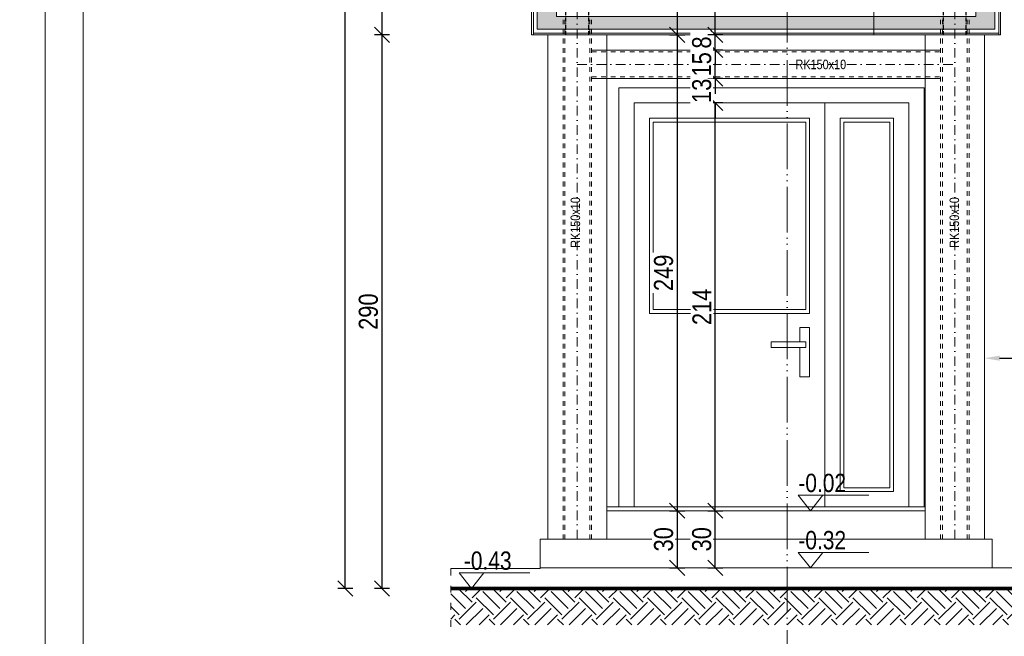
# Model space of a CAD drawing. Header units: millimetres. Extents: x 31175 to 52214, y -18116 to -5516.
# Tile 139 of 155: x 43960 to 44477, y -13580 to -13257. Entities that reach past the tile are written whole.
import ezdxf
from ezdxf import colors
from ezdxf.entities.mleader import LeaderData, LeaderLine
from ezdxf.math import Vec2, Vec3

# ---------------------------------------------------------------- set-up
doc = ezdxf.new("R2010")
doc.units = ezdxf.units.MM
for name, pattern in [('3', [1, 0.5, -0.5]), ('ACAD_ISO03W100', [30, 12, -18]), ('ACAD_ISO05W100', [33, 24, -3, 0, -3, 0, -3]), ('DASHDOT', [1, 0.5, -0.25, 0, -0.25])]:
    doc.linetypes.add(name, pattern=pattern)
doc.layers.get('Defpoints').update_dxf_attribs({"color": 6})
for name, color, linetype, lineweight in [('A-konstrukcja-stal', 3, 'Continuous', 13), ('A-kreskowanie', 253, 'Continuous', 0), ('A-opis', 130, 'Continuous', 9), ('A-wymiar', 177, 'Continuous', 0), ('A_w_widoku', 253, 'Continuous', 13), ('elewacja C', 253, 'Continuous', 0), ('k_stal_osie', 1, 'DASHDOT', 9)]:
    doc.layers.add(name, color=color, linetype=linetype, lineweight=lineweight)
doc.layers.add('A_CIENKA_WARSTWY', color=7, linetype='Continuous', lineweight=15, true_color=0x3a3a92)
doc.layers.add('r-ramka', color=7, linetype='Continuous', lineweight=0, true_color=0x727169)
doc.layers.add('k_stal_otwory', color=1, linetype='DASHDOT')
doc.layers.add('k_stal_wymiary', color=3, linetype='Continuous')
doc.styles.add('Romans', font='GOTHIC.TTF')
doc.styles.get("Standard").update_dxf_attribs({"font": 'ARIALN.TTF'})
doc.dimstyles.new('anka 50', dxfattribs={"dimtxt": 10, "dimasz": 8, "dimexe": 4, "dimexo": 0.0625, "dimgap": 2, "dimtad": 1, "dimdec": 0, "dimzin": 0, "dimdsep": 46, "dimtxsty": 'Standard', "dimblk": 'OBLIQUE', "dimcen": 0.09, "dimclrt": 7, "dimadec": 0, "dimazin": 0, "dimtfac": 1, "dimtdec": 0, "dimtix": 1, "dimtofl": 0, "dimtmove": 0, "dimatfit": 3, "dimldrblk": 'OBLIQUE', "dimfxl": 4, "dimfxlon": 1, "dimtfill": 1, "dimtolj": 1, "dimtzin": 0, "dimarcsym": 0})

# ---------------------------------------------------------------- blocks, each defined once
blk = doc.blocks.new('_OBLIQUE')
at = {"color": 0, "linetype": 'ByBlock'}
blk.add_line((-0.5, -0.5), (0.5, 0.5), dxfattribs=at)
blk = doc.blocks.new('*D563')
at = {"layer": 'A-wymiar', "color": 0, "lineweight": -2, "transparency": 16777216}
for p, q in [((44301.35, -13222.49), (44309.35, -13222.49)), ((44305.35, -13222.49), (44305.35, -13265.09)), ((44301.35, -13265.09), (44309.35, -13265.09))]:
    blk.add_line(p, q, dxfattribs=at)
at = {"layer": 'Defpoints', "color": 0, "transparency": 16777216}
for p in [(44258.47, -13222.49), (44260.47, -13265.09), (44305.35, -13265.09)]:
    blk.add_point(p, dxfattribs=at)
at = {"layer": 'A-wymiar', "color": 0, "lineweight": -2, "transparency": 16777216, "xscale": 8, "yscale": 8, "zscale": 8}
for p, rotation in [((44305.35, -13222.49), 90), ((44305.35, -13265.09), 270)]:
    blk.add_blockref('_OBLIQUE', p, dxfattribs=dict(at, rotation=rotation))
at = {"layer": 'A-wymiar', "color": 7, "transparency": 16777216, "insert": (44298.24, -13243.79), "char_height": 10, "attachment_point": 5, "rotation": 90, "bg_fill": 3, "box_fill_scale": 1.1, "bg_fill_color": 256, "bg_fill_true_color": 13158600, "bg_fill_transparency": 0}
blk.add_mtext('\\A1;43', dxfattribs=at)
blk = doc.blocks.new('*D564')
at = {"layer": 'A-wymiar', "color": 0, "lineweight": -2, "transparency": 16777216}
for p, q in [((44301.35, -13265.09), (44309.35, -13265.09)), ((44305.35, -13265.09), (44305.35, -13514.49)), ((44301.35, -13514.49), (44309.35, -13514.49))]:
    blk.add_line(p, q, dxfattribs=at)
at = {"layer": 'Defpoints', "color": 0, "transparency": 16777216}
for p in [(44260.47, -13265.09), (44268.47, -13514.49), (44305.35, -13514.49)]:
    blk.add_point(p, dxfattribs=at)
at = {"layer": 'A-wymiar', "color": 0, "lineweight": -2, "transparency": 16777216, "xscale": 8, "yscale": 8, "zscale": 8}
for p, rotation in [((44305.35, -13265.09), 90), ((44305.35, -13514.49), 270)]:
    blk.add_blockref('_OBLIQUE', p, dxfattribs=dict(at, rotation=rotation))
at = {"layer": 'A-wymiar', "color": 7, "transparency": 16777216, "insert": (44298.24, -13389.79), "char_height": 10, "attachment_point": 5, "rotation": 90, "bg_fill": 3, "box_fill_scale": 1.1, "bg_fill_color": 256, "bg_fill_true_color": 13158600, "bg_fill_transparency": 0}
blk.add_mtext('\\A1;249', dxfattribs=at)
blk = doc.blocks.new('*D565')
at = {"layer": 'A-wymiar', "color": 0, "lineweight": -2, "transparency": 16777216}
for p, q in [((44301.35, -13514.49), (44309.35, -13514.49)), ((44305.35, -13514.49), (44305.35, -13544.49)), ((44301.35, -13544.49), (44309.35, -13544.49))]:
    blk.add_line(p, q, dxfattribs=at)
at = {"layer": 'Defpoints', "color": 0, "transparency": 16777216}
for p in [(44268.47, -13514.49), (44233.47, -13544.49), (44305.35, -13544.49)]:
    blk.add_point(p, dxfattribs=at)
at = {"layer": 'A-wymiar', "color": 0, "lineweight": -2, "transparency": 16777216, "xscale": 8, "yscale": 8, "zscale": 8}
for p, rotation in [((44305.35, -13514.49), 90), ((44305.35, -13544.49), 270)]:
    blk.add_blockref('_OBLIQUE', p, dxfattribs=dict(at, rotation=rotation))
at = {"layer": 'A-wymiar', "color": 7, "transparency": 16777216, "insert": (44298.24, -13529.49), "char_height": 10, "attachment_point": 5, "rotation": 90, "bg_fill": 3, "box_fill_scale": 1.1, "bg_fill_color": 256, "bg_fill_true_color": 13158600, "bg_fill_transparency": 0}
blk.add_mtext('\\A1;30', dxfattribs=at)
blk = doc.blocks.new('*D566')
at = {"layer": 'A-wymiar', "color": 0, "lineweight": -2, "transparency": 16777216}
for p, q in [((44321.35, -13514.49), (44329.35, -13514.49)), ((44325.35, -13544.49), (44325.35, -13514.49)), ((44321.35, -13544.49), (44329.35, -13544.49))]:
    blk.add_line(p, q, dxfattribs=at)
at = {"layer": 'Defpoints', "color": 0, "transparency": 16777216}
for p in [(44305.35, -13514.49), (44325.35, -13514.49), (44305.35, -13544.49)]:
    blk.add_point(p, dxfattribs=at)
at = {"layer": 'A-wymiar', "color": 0, "lineweight": -2, "transparency": 16777216, "xscale": 8, "yscale": 8, "zscale": 8}
for p, rotation in [((44325.35, -13514.49), 90), ((44325.35, -13544.49), 270)]:
    blk.add_blockref('_OBLIQUE', p, dxfattribs=dict(at, rotation=rotation))
at = {"layer": 'A-wymiar', "color": 7, "transparency": 16777216, "insert": (44318.24, -13529.49), "char_height": 10, "attachment_point": 5, "rotation": 90, "bg_fill": 3, "box_fill_scale": 1.1, "bg_fill_color": 256, "bg_fill_true_color": 13158600, "bg_fill_transparency": 0}
blk.add_mtext('\\A1;30', dxfattribs=at)
blk = doc.blocks.new('*D567')
at = {"layer": 'A-wymiar', "color": 0, "lineweight": -2, "transparency": 16777216}
for p, q in [((44329.35, -13300.75), (44321.35, -13300.75)), ((44325.35, -13514.49), (44325.35, -13300.75)), ((44321.35, -13514.49), (44329.35, -13514.49))]:
    blk.add_line(p, q, dxfattribs=at)
at = {"layer": 'Defpoints', "color": 0, "transparency": 16777216}
for p in [(44325.35, -13300.75), (44354.81, -13300.75), (44305.35, -13514.49)]:
    blk.add_point(p, dxfattribs=at)
at = {"layer": 'A-wymiar', "color": 0, "lineweight": -2, "transparency": 16777216, "xscale": 8, "yscale": 8, "zscale": 8}
for p, rotation in [((44325.35, -13300.75), 90), ((44325.35, -13514.49), 270)]:
    blk.add_blockref('_OBLIQUE', p, dxfattribs=dict(at, rotation=rotation))
at = {"layer": 'A-wymiar', "color": 7, "transparency": 16777216, "insert": (44318.33, -13407.62), "char_height": 10, "attachment_point": 5, "rotation": 90, "bg_fill": 3, "box_fill_scale": 1.1, "bg_fill_color": 256, "bg_fill_true_color": 13158600, "bg_fill_transparency": 0}
blk.add_mtext('\\A1;214', dxfattribs=at)
blk = doc.blocks.new('*D568')
at = {"layer": 'A-wymiar', "color": 0, "lineweight": -2, "transparency": 16777216}
for p, q in [((44325.35, -13287.99), (44325.35, -13279.99)), ((44329.35, -13287.99), (44321.35, -13287.99)), ((44329.35, -13300.75), (44321.35, -13300.75)), ((44325.35, -13300.75), (44325.35, -13308.75))]:
    blk.add_line(p, q, dxfattribs=at)
at = {"layer": 'Defpoints', "color": 0, "transparency": 16777216}
for p in [(44362.97, -13287.99), (44354.81, -13300.75)]:
    blk.add_point(p, dxfattribs=at)
at = {"layer": 'A-wymiar', "color": 0, "lineweight": -2, "transparency": 16777216, "xscale": 8, "yscale": 8, "zscale": 8}
for p, rotation in [((44325.35, -13287.99), 270), ((44325.35, -13300.75), 90)]:
    blk.add_blockref('_OBLIQUE', p, dxfattribs=dict(at, rotation=rotation))
at = {"layer": 'A-wymiar', "color": 7, "transparency": 16777216, "insert": (44318.24, -13294.37), "char_height": 10, "attachment_point": 5, "rotation": 90, "bg_fill": 3, "box_fill_scale": 1.1, "bg_fill_color": 256, "bg_fill_true_color": 13158600, "bg_fill_transparency": 0}
blk.add_mtext('\\A1;13', dxfattribs=at)
at = {"layer": 'Defpoints', "color": 0, "transparency": 16777216}
blk.add_point((44325.35, -13287.99), dxfattribs=at)
blk = doc.blocks.new('*D569')
at = {"layer": 'A-wymiar', "color": 0, "lineweight": -2, "transparency": 16777216}
for p, q in [((44325.35, -13272.99), (44325.35, -13264.99)), ((44329.35, -13272.99), (44321.35, -13272.99)), ((44329.35, -13287.99), (44321.35, -13287.99)), ((44325.35, -13287.99), (44325.35, -13295.99))]:
    blk.add_line(p, q, dxfattribs=at)
at = {"layer": 'Defpoints', "color": 0, "transparency": 16777216}
for p in [(44362.97, -13272.99), (44362.97, -13287.99)]:
    blk.add_point(p, dxfattribs=at)
at = {"layer": 'A-wymiar', "color": 0, "lineweight": -2, "transparency": 16777216, "xscale": 8, "yscale": 8, "zscale": 8}
for p, rotation in [((44325.35, -13272.99), 270), ((44325.35, -13287.99), 90)]:
    blk.add_blockref('_OBLIQUE', p, dxfattribs=dict(at, rotation=rotation))
at = {"layer": 'A-wymiar', "color": 7, "transparency": 16777216, "insert": (44318.24, -13280.49), "char_height": 10, "attachment_point": 5, "rotation": 90, "bg_fill": 3, "box_fill_scale": 1.1, "bg_fill_color": 256, "bg_fill_true_color": 13158600, "bg_fill_transparency": 0}
blk.add_mtext('\\A1;15', dxfattribs=at)
at = {"layer": 'Defpoints', "color": 0, "transparency": 16777216}
blk.add_point((44325.35, -13272.99), dxfattribs=at)
blk = doc.blocks.new('*D570')
at = {"layer": 'A-wymiar', "color": 0, "lineweight": -2, "transparency": 16777216}
for p, q in [((44325.35, -13265.09), (44325.35, -13257.09)), ((44329.35, -13265.09), (44321.35, -13265.09)), ((44329.35, -13272.99), (44321.35, -13272.99)), ((44325.35, -13272.99), (44325.35, -13280.99))]:
    blk.add_line(p, q, dxfattribs=at)
at = {"layer": 'Defpoints', "color": 0, "transparency": 16777216}
for p in [(44362.97, -13265.09), (44362.97, -13272.99)]:
    blk.add_point(p, dxfattribs=at)
at = {"layer": 'A-wymiar', "color": 0, "lineweight": -2, "transparency": 16777216, "xscale": 8, "yscale": 8, "zscale": 8}
for p, rotation in [((44325.35, -13265.09), 270), ((44325.35, -13272.99), 90)]:
    blk.add_blockref('_OBLIQUE', p, dxfattribs=dict(at, rotation=rotation))
at = {"layer": 'A-wymiar', "color": 7, "transparency": 16777216, "insert": (44318.24, -13269.04), "char_height": 10, "attachment_point": 5, "rotation": 90, "bg_fill": 3, "box_fill_scale": 1.1, "bg_fill_color": 256, "bg_fill_true_color": 13158600, "bg_fill_transparency": 0}
blk.add_mtext('\\A1;8', dxfattribs=at)
at = {"layer": 'Defpoints', "color": 0, "transparency": 16777216}
blk.add_point((44325.35, -13265.09), dxfattribs=at)
blk = doc.blocks.new('*D571')
at = {"layer": 'A-wymiar', "color": 0, "lineweight": -2, "transparency": 16777216}
for p, q in [((44329.35, -13222.49), (44321.35, -13222.49)), ((44325.35, -13265.09), (44325.35, -13222.49)), ((44329.35, -13265.09), (44321.35, -13265.09))]:
    blk.add_line(p, q, dxfattribs=at)
at = {"layer": 'Defpoints', "color": 0, "transparency": 16777216}
for p in [(44325.35, -13222.49), (44362.97, -13222.49), (44362.97, -13265.09)]:
    blk.add_point(p, dxfattribs=at)
at = {"layer": 'A-wymiar', "color": 0, "lineweight": -2, "transparency": 16777216, "xscale": 8, "yscale": 8, "zscale": 8}
for p, rotation in [((44325.35, -13222.49), 90), ((44325.35, -13265.09), 270)]:
    blk.add_blockref('_OBLIQUE', p, dxfattribs=dict(at, rotation=rotation))
at = {"layer": 'A-wymiar', "color": 7, "transparency": 16777216, "insert": (44318.24, -13243.79), "char_height": 10, "attachment_point": 5, "rotation": 90, "bg_fill": 3, "box_fill_scale": 1.1, "bg_fill_color": 256, "bg_fill_true_color": 13158600, "bg_fill_transparency": 0}
blk.add_mtext('\\A1;43', dxfattribs=at)
blk = doc.blocks.new('*D573')
at = {"layer": 'A-wymiar', "color": 0, "lineweight": -2, "transparency": 16777216}
for p, q in [((44154.51, -12919.99), (44146.51, -12919.99)), ((44150.51, -12919.99), (44150.51, -13265.09)), ((44154.51, -13265.09), (44146.51, -13265.09))]:
    blk.add_line(p, q, dxfattribs=at)
at = {"layer": 'Defpoints', "color": 0, "transparency": 16777216}
for p in [(44226.29, -12919.99), (44150.51, -13265.09), (44228.97, -13265.09)]:
    blk.add_point(p, dxfattribs=at)
at = {"layer": 'A-wymiar', "color": 0, "lineweight": -2, "transparency": 16777216, "xscale": 8, "yscale": 8, "zscale": 8}
for p, rotation in [((44150.51, -12919.99), 90), ((44150.51, -13265.09), 270)]:
    blk.add_blockref('_OBLIQUE', p, dxfattribs=dict(at, rotation=rotation))
at = {"layer": 'A-wymiar', "color": 7, "transparency": 16777216, "insert": (44143.4, -13092.54), "char_height": 10, "attachment_point": 5, "rotation": 90, "bg_fill": 3, "box_fill_scale": 1.1, "bg_fill_color": 256, "bg_fill_true_color": 13158600, "bg_fill_transparency": 0}
blk.add_mtext('\\A1;345', dxfattribs=at)
blk = doc.blocks.new('*D574')
at = {"layer": 'A-wymiar', "color": 0, "lineweight": -2, "transparency": 16777216}
for p, q in [((44154.51, -13265.09), (44146.51, -13265.09)), ((44150.51, -13265.09), (44150.51, -13555.24)), ((44154.51, -13555.24), (44146.51, -13555.24))]:
    blk.add_line(p, q, dxfattribs=at)
at = {"layer": 'Defpoints', "color": 0, "transparency": 16777216}
for p in [(44228.97, -13265.09), (44150.51, -13555.24), (44186.59, -13555.24)]:
    blk.add_point(p, dxfattribs=at)
at = {"layer": 'A-wymiar', "color": 0, "lineweight": -2, "transparency": 16777216, "xscale": 8, "yscale": 8, "zscale": 8}
for p, rotation in [((44150.51, -13265.09), 90), ((44150.51, -13555.24), 270)]:
    blk.add_blockref('_OBLIQUE', p, dxfattribs=dict(at, rotation=rotation))
at = {"layer": 'A-wymiar', "color": 7, "transparency": 16777216, "insert": (44143.4, -13410.16), "char_height": 10, "attachment_point": 5, "rotation": 90, "bg_fill": 3, "box_fill_scale": 1.1, "bg_fill_color": 256, "bg_fill_true_color": 13158600, "bg_fill_transparency": 0}
blk.add_mtext('\\A1;290', dxfattribs=at)
blk = doc.blocks.new('*D575')
at = {"layer": 'A-wymiar', "color": 0, "lineweight": -2, "transparency": 16777216}
for p, q in [((44135.29, -12919.99), (44127.29, -12919.99)), ((44131.29, -13555.24), (44131.29, -12919.99)), ((44135.29, -13555.24), (44127.29, -13555.24))]:
    blk.add_line(p, q, dxfattribs=at)
at = {"layer": 'Defpoints', "color": 0, "transparency": 16777216}
for p in [(44131.29, -12919.99), (44226.29, -12919.99), (44186.59, -13555.24)]:
    blk.add_point(p, dxfattribs=at)
at = {"layer": 'A-wymiar', "color": 0, "lineweight": -2, "transparency": 16777216, "xscale": 8, "yscale": 8, "zscale": 8}
for p, rotation in [((44131.29, -12919.99), 90), ((44131.29, -13555.24), 270)]:
    blk.add_blockref('_OBLIQUE', p, dxfattribs=dict(at, rotation=rotation))
at = {"layer": 'A-wymiar', "color": 7, "transparency": 16777216, "insert": (44124.19, -13237.61), "char_height": 10, "attachment_point": 5, "rotation": 90, "bg_fill": 3, "box_fill_scale": 1.1, "bg_fill_color": 256, "bg_fill_true_color": 13158600, "bg_fill_transparency": 0}
blk.add_mtext('\\A1;635', dxfattribs=at)
blk = doc.blocks.new('LOGO')
at = {"layer": 'elewacja C', "color": 7, "insert": (9846.9, 18042.5), "char_height": 20, "attachment_point": 1}
blk.add_mtext_dynamic_manual_height_columns('\\pi539.21;{\\fCalibri|b0|i0|c0|p34;\\H4x;CREO PROJEKT\\H1.25x;\\P\\pi434.09;\\H0.22x;Usługi Projektowe i Nadzory Budowlane    mgr inż. Anna Bonikowska\\P\\pi409.92;ul. Brzozowa 16, 11-700 Mrągowo    NIP 742 211 62 72    tel. 69764044\\fArial|b0|i0|c238|p34;4}', width=1826.244, gutter_width=12.5, heights=[0], dxfattribs=at)

msp = doc.modelspace()

# ---------------------------------------------------------------- hatches: boundary and pattern name
at = {"layer": 'A-kreskowanie', "true_color": 0xe06f1f}
h = msp.add_hatch(dxfattribs=at)
h.set_pattern_fill('HONEY', color=32, scale=0.5)
h.set_pattern_definition([(0, (-48.103, 1167.586), (2.38125, 1.374815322), [1.5875, -3.175]), (120, (-48.103, 1167.586), (-2.381249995, 1.37481533), [1.5875, -3.175]), (60, (-48.103, 1167.586), (5e-09, 2.749630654), [-3.175, 1.5875])])
h.paths.add_polyline_path([(44231.97, -13233.49), (44241.97, -13233.49), (44241.97, -13255.49), (44461.97, -13255.49), (44461.97, -13233.49), (44471.97, -13233.49), (44471.97, -13262.09), (44231.97, -13262.09)])
at = {"layer": 'A-wymiar', "transparency": 33554687}
h = msp.add_hatch(dxfattribs=at)
h.set_pattern_fill('EARTH', color=256, scale=2, angle=45)
h.set_pattern_definition([(45, (-92.9, 0), (2e-15, 17.9605122), [12.7, -12.7]), (45, (-96.268, 3.368), (2e-15, 17.9605122), [12.7, -12.7]), (45, (-99.635, 6.735), (2e-15, 17.9605122), [12.7, -12.7]), (135, (-99.635, 8.98), (-17.9605122, 2e-15), [12.7, -12.7]), (135, (-96.268, 12.348), (-17.9605122, 2e-15), [12.7, -12.7]), (135, (-92.9, 15.715), (-17.9605122, 2e-15), [12.7, -12.7])])
h.paths.add_polyline_path([(44186.59, -13555.24), (44543.3, -13555.24), (44543.3, -13574.41), (44186.59, -13574.41)])

# ---------------------------------------------------------------- linework, layer by layer
at = {"layer": 'A-konstrukcja-stal', "linetype": '3', "lineweight": 9, "ltscale": 5}
for p, q in [((44245.47, -13529.49), (44245.47, -13257.09)), ((44246.47, -13529.49), (44246.47, -13257.09)), ((44259.47, -13529.49), (44259.47, -13257.09)), ((44260.47, -13529.49), (44260.47, -13257.09)), ((44443.47, -13529.49), (44443.47, -13257.09)), ((44444.47, -13529.49), (44444.47, -13257.09)), ((44457.47, -13529.49), (44457.47, -13257.09)), ((44458.47, -13529.49), (44458.47, -13257.09)), ((44260.47, -13273.99), (44443.47, -13273.99)), ((44260.47, -13286.99), (44443.47, -13286.99))]:
    msp.add_line(p, q, dxfattribs=at)
at = {"layer": 'A-konstrukcja-stal', "lineweight": 9}
for p, q in [((44260.47, -13272.99), (44443.47, -13272.99)), ((44260.47, -13287.99), (44443.47, -13287.99))]:
    msp.add_line(p, q, dxfattribs=at)
at = {"layer": 'A-opis', "color": 212, "linetype": 'ACAD_ISO05W100', "true_color": 0xe01fda}
msp.add_lwpolyline([(44362.97, -12813.46), (44362.97, -13620.5)], dxfattribs=at)
at = {"layer": 'A-opis'}
for points in [[(44543.89, -13174.65), (44408.56, -13174.65), (44408.56, -13265.09)], [(44405.86, -13506.34), (44368.88, -13506.34), (44375.34, -13514.49), (44381.8, -13506.34)], [(44405.86, -13536.34), (44368.88, -13536.34), (44375.34, -13544.49), (44381.8, -13536.34)]]:
    msp.add_lwpolyline(points, dxfattribs=at)
at = {"layer": 'A-opis', "linetype": 'ACAD_ISO03W100', "ltscale": 0.3}
msp.add_lwpolyline([(44186.59, -13544.84), (44186.59, -13580.28)], dxfattribs=at)
at = {"layer": 'A-wymiar'}
for points in [[(44186.59, -13544.84), (44233.47, -13544.84)], [(44186.59, -13555.24), (44543.3, -13555.24)]]:
    msp.add_lwpolyline(points, dxfattribs=at)
at = {"layer": 'A-wymiar', "const_width": 2}
msp.add_lwpolyline([(44186.59, -13555.24), (44543.3, -13555.24)], dxfattribs=at)
at = {"layer": 'A_CIENKA_WARSTWY'}
for points in [[(44474.97, -13233.49), (44474.97, -13265.09), (44228.97, -13265.09), (44228.97, -13233.49)], [(44473.97, -13233.49), (44473.97, -13264.09), (44229.97, -13264.09), (44229.97, -13233.49)], [(44231.97, -13233.49), (44241.97, -13233.49), (44241.97, -13255.49), (44461.97, -13255.49), (44461.97, -13233.49), (44471.97, -13233.49), (44471.97, -13262.09), (44231.97, -13262.09), (44231.97, -13233.49)], [(44229.97, -13264.09), (44229.97, -13265.09)], [(44473.97, -13264.09), (44473.97, -13265.09)]]:
    msp.add_lwpolyline(points, dxfattribs=at)
at = {"layer": 'A_w_widoku'}
for points in [[(44237.47, -13529.49), (44237.47, -13265.09)], [(44268.47, -13529.49), (44268.47, -13265.09)], [(44435.47, -13529.49), (44435.47, -13265.09)], [(44466.47, -13529.49), (44466.47, -13265.09)], [(44274.81, -13512.49), (44274.81, -13292.75), (44434.81, -13292.75), (44434.81, -13512.49), (44274.81, -13512.49)], [(44369.71, -13428.86), (44369.71, -13444.25), (44374.81, -13444.25), (44374.81, -13418.37), (44369.71, -13418.37), (44369.71, -13425.97)], [(44268.47, -13512.49), (44435.47, -13512.49), (44435.47, -13514.49)], [(44435.47, -13514.49), (44268.47, -13514.49)], [(44268.47, -13514.49), (44268.47, -13529.49)], [(44435.47, -13520.72), (44435.47, -13529.49), (44470.47, -13529.49), (44470.47, -13544.49)], [(44470.47, -13535.72), (44470.47, -13544.49), (44268.47, -13544.49), (44233.47, -13544.49), (44233.47, -13529.49), (44268.47, -13529.49)], [(44268.47, -13529.49), (44233.47, -13529.49), (44233.47, -13544.84)], [(44435.47, -13529.49), (44268.47, -13529.49)], [(44470.47, -13535.72), (44470.47, -13544.49)], [(44470.47, -13544.49), (44543.3, -13544.49)]]:
    msp.add_lwpolyline(points, dxfattribs=at)
for points in [[(44282.81, -13512.49), (44282.81, -13300.75), (44426.81, -13300.75), (44426.81, -13512.49)], [(44282.81, -13512.49), (44382.81, -13512.49), (44382.81, -13300.75), (44282.81, -13300.75)], [(44382.81, -13300.75), (44426.81, -13300.75), (44426.81, -13512.49), (44382.81, -13512.49)], [(44290.81, -13411.05), (44374.81, -13411.05), (44374.81, -13308.75), (44290.81, -13308.75)], [(44290.81, -13308.75), (44374.81, -13308.75), (44374.81, -13411.05), (44290.81, -13411.05)], [(44292.81, -13310.75), (44372.81, -13310.75), (44372.81, -13409.05), (44292.81, -13409.05)], [(44390.81, -13308.75), (44418.81, -13308.75), (44418.81, -13504.49), (44390.81, -13504.49)], [(44392.81, -13310.75), (44416.81, -13310.75), (44416.81, -13502.49), (44392.81, -13502.49)], [(44354.6, -13425.97), (44372.75, -13425.97), (44372.75, -13428.86), (44354.6, -13428.86)]]:
    msp.add_lwpolyline(points, close=True, dxfattribs=at)
at = {"layer": 'k_stal_osie', "ltscale": 10}
for p, q in [((44252.97, -13529.49), (44252.97, -12948.11)), ((44450.97, -13529.49), (44450.97, -12950.51)), ((44252.97, -13280.49), (44450.97, -13280.49))]:
    msp.add_line(p, q, dxfattribs=at)
at = {"layer": 'k_stal_otwory'}
for p, q in [((44246.97, -13264.65), (44246.97, -13249.53)), ((44258.97, -13264.65), (44258.97, -13249.53)), ((44444.97, -13264.65), (44444.97, -13249.53)), ((44456.97, -13264.65), (44456.97, -13249.53))]:
    msp.add_line(p, q, dxfattribs=at)
at = {"layer": 'r-ramka'}
for points in [[(45973.82, -13865.73), (45973.82, -12480.73), (43973.82, -12480.73), (43973.82, -13865.73), (45973.82, -13865.73), (45973.82, -12480.73)], [(45953.82, -13845.73), (45953.82, -12500.73), (43993.82, -12500.73), (43993.82, -13845.73), (45953.82, -13845.73), (45953.82, -12500.73)]]:
    msp.add_lwpolyline(points, dxfattribs=at)

# ---------------------------------------------------------------- texts
at = {"layer": 'A-opis', "char_height": 9.6, "attachment_point": 1}
for s, insert in [('-0.02', (44368.88, -13495.13)), ('-0.32', (44368.88, -13525.13))]:
    msp.add_mtext_dynamic_manual_height_columns(s, width=20.9991, gutter_width=60, heights=[0], dxfattribs=dict(at, insert=insert))
at = {"layer": 'k_stal_wymiary', "style": 'Romans', "width": 0.85}
msp.add_text('RK150x10', height=5, dxfattribs=at).set_placement((44367.42, -13283.04))
for p in [(44254.43, -13376.68), (44453.2, -13376.68)]:
    msp.add_text('RK150x10', height=5, rotation=90, dxfattribs=at).set_placement(p)

# ---------------------------------------------------------------- leaders
at = {"layer": 'A-opis', "lineweight": 9}
ml = msp.add_multileader_mtext('Standard', dxfattribs=at)
ml.set_content('obudowa słupa: płyty \\Pna stależau aluminiowym\\Pmocowanym do słupa \\Pz wypełnieniem w wełny mineralnej\\Pgr. min. 5cm', color=256)
ml.set_leader_properties()
ml.build(insert=Vec2(0, 0))
ml.multileader.update_dxf_attribs({"dogleg_length": 13.13, "arrow_head_size": 8})
ctx = ml.context
ctx.base_point, ctx.char_height, ctx.arrow_head_size, ctx.plane_origin = Vec3(44497.12, -13434.55), 8, 8, Vec3(44486.34, -13494.03)
notes = []
notes.append((ctx, [(0, (1, 1, 0), (44483.99, -13434.55), (1, 0), 13.13, [(0, [(44466.47, -13434.55)], 0, [])])]))
ctx.mtext.insert, ctx.mtext.flow_direction = Vec3(44499.12, -13429.37), 5
for ctx, leaders in notes:
    for number, flags, end, landing, length, lines in leaders:
        leader = LeaderData()
        leader.index, (leader.has_last_leader_line, leader.has_dogleg_vector, leader.attachment_direction) = number, flags
        leader.last_leader_point, leader.dogleg_vector, leader.dogleg_length = Vec3(end), Vec3(landing), length
        for number, points, colour, breaks in lines:
            line = LeaderLine()
            line.index, line.vertices, line.color, line.breaks = number, Vec3.list(points), colors.encode_raw_color(colour), breaks
            leader.lines.append(line)
        ctx.leaders.append(leader)

# ---------------------------------------------------------------- next in the draw order: dimensions: what is measured, and where the dimension line sits
at = {"layer": 'A-wymiar'}
dim = msp.add_linear_dim(base=(44150.51, -13265.09), p1=(44226.29, -12919.99), p2=(44228.97, -13265.09), angle=90, dimstyle='anka 50', dxfattribs=at)
dim.commit()
dim.dimension.update_dxf_attribs({"geometry": '*D573', "text_midpoint": (44143.4, -13092.54)})
dim = msp.add_linear_dim(base=(44305.35, -13265.09), p1=(44258.47, -13222.49), p2=(44260.47, -13265.09), angle=90, dimstyle='anka 50', override={"dimtmove": 1}, dxfattribs=at)
dim.commit()
dim.dimension.update_dxf_attribs({"geometry": '*D563', "text_midpoint": (44298.24, -13243.79)})

# ---------------------------------------------------------------- next in the draw order: dimensions: what is measured, and where the dimension line sits
for base, p1, p2, picture, middle in [((44150.51, -13555.24), (44228.97, -13265.09), (44186.59, -13555.24), '*D574', (44143.4, -13410.16)), ((44305.35, -13514.49), (44260.47, -13265.09), (44268.47, -13514.49), '*D564', (44298.24, -13389.79))]:
    dim = msp.add_linear_dim(base=base, p1=p1, p2=p2, angle=90, dimstyle='anka 50', override={"dimtmove": 1}, dxfattribs=at)
    dim.commit()
    dim.dimension.update_dxf_attribs({"geometry": picture, "text_midpoint": middle})

# ---------------------------------------------------------------- next in the draw order: dimensions: what is measured, and where the dimension line sits
dim = msp.add_linear_dim(base=(44131.29, -12919.99), p1=(44186.59, -13555.24), p2=(44226.29, -12919.99), angle=90, dimstyle='anka 50', dxfattribs=at)
dim.commit()
dim.dimension.update_dxf_attribs({"geometry": '*D575', "text_midpoint": (44124.19, -13237.61)})
dim = msp.add_linear_dim(base=(44305.35, -13544.49), p1=(44268.47, -13514.49), p2=(44233.47, -13544.49), angle=90, dimstyle='anka 50', override={"dimtmove": 1}, dxfattribs=at)
dim.commit()
dim.dimension.update_dxf_attribs({"geometry": '*D565', "text_midpoint": (44298.24, -13529.49)})

# ---------------------------------------------------------------- next in the draw order: linework, layer by layer
at = {"layer": 'A-opis'}
msp.add_lwpolyline([(44228.02, -13547.09), (44191.03, -13547.09), (44197.49, -13555.24), (44203.95, -13547.09)], dxfattribs=at)

# ---------------------------------------------------------------- next in the draw order: texts
at = {"layer": 'A-opis', "insert": (44193.45, -13535.87), "char_height": 9.6, "attachment_point": 1}
msp.add_mtext_dynamic_manual_height_columns('-0.43', width=20.9991, gutter_width=60, heights=[0], dxfattribs=at)

# ---------------------------------------------------------------- next in the draw order: dimensions: what is measured, and where the dimension line sits
at = {"layer": 'A-wymiar'}
dim = msp.add_linear_dim(base=(44325.35, -13514.49), p1=(44305.35, -13544.49), p2=(44305.35, -13514.49), angle=90, dimstyle='anka 50', dxfattribs=at)
dim.commit()
dim.dimension.update_dxf_attribs({"geometry": '*D566', "text_midpoint": (44318.24, -13529.49)})

# ---------------------------------------------------------------- next in the draw order: dimensions: what is measured, and where the dimension line sits
dim = msp.add_linear_dim(base=(44325.35, -13300.75), p1=(44305.35, -13514.49), p2=(44354.81, -13300.75), angle=90, dimstyle='anka 50', override={"dimtmove": 1}, dxfattribs=at)
dim.commit()
dim.dimension.update_dxf_attribs({"geometry": '*D567', "text_midpoint": (44318.33, -13407.62)})

# ---------------------------------------------------------------- next in the draw order: block references
at = {"layer": 'r-ramka', "color": 30, "xscale": 0.1858037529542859, "yscale": 0.1858037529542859, "zscale": 0.1858037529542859}
msp.add_blockref('LOGO', (41648.22, -16770.86), dxfattribs=at)

# ---------------------------------------------------------------- next in the draw order: dimensions: what is measured, and where the dimension line sits
at = {"layer": 'A-wymiar'}
dim = msp.add_linear_dim(base=(44325.35, -13287.99), p1=(44354.81, -13300.75), p2=(44362.97, -13287.99), angle=90, dimstyle='anka 50', override={"dimtmove": 1}, dxfattribs=at)
dim.commit()
dim.dimension.update_dxf_attribs({"geometry": '*D568', "text_midpoint": (44318.24, -13294.37)})

# ---------------------------------------------------------------- next in the draw order: dimensions: what is measured, and where the dimension line sits
dim = msp.add_linear_dim(base=(44325.35, -13272.99), p1=(44362.97, -13287.99), p2=(44362.97, -13272.99), angle=90, dimstyle='anka 50', override={"dimtmove": 1}, dxfattribs=at)
dim.commit()
dim.dimension.update_dxf_attribs({"geometry": '*D569', "text_midpoint": (44318.24, -13280.49)})

# ---------------------------------------------------------------- next in the draw order: dimensions: what is measured, and where the dimension line sits
dim = msp.add_linear_dim(base=(44325.35, -13265.09), p1=(44362.97, -13272.99), p2=(44362.97, -13265.09), angle=90, dimstyle='anka 50', override={"dimtmove": 1}, dxfattribs=at)
dim.commit()
dim.dimension.update_dxf_attribs({"geometry": '*D570', "text_midpoint": (44318.24, -13269.04)})

# ---------------------------------------------------------------- next in the draw order: dimensions: what is measured, and where the dimension line sits
dim = msp.add_linear_dim(base=(44325.35, -13222.49), p1=(44362.97, -13265.09), p2=(44362.97, -13222.49), angle=90, dimstyle='anka 50', override={"dimtmove": 1}, dxfattribs=at)
dim.commit()
dim.dimension.update_dxf_attribs({"geometry": '*D571', "text_midpoint": (44318.24, -13243.79)})

doc.saveas('drawing.dxf')
